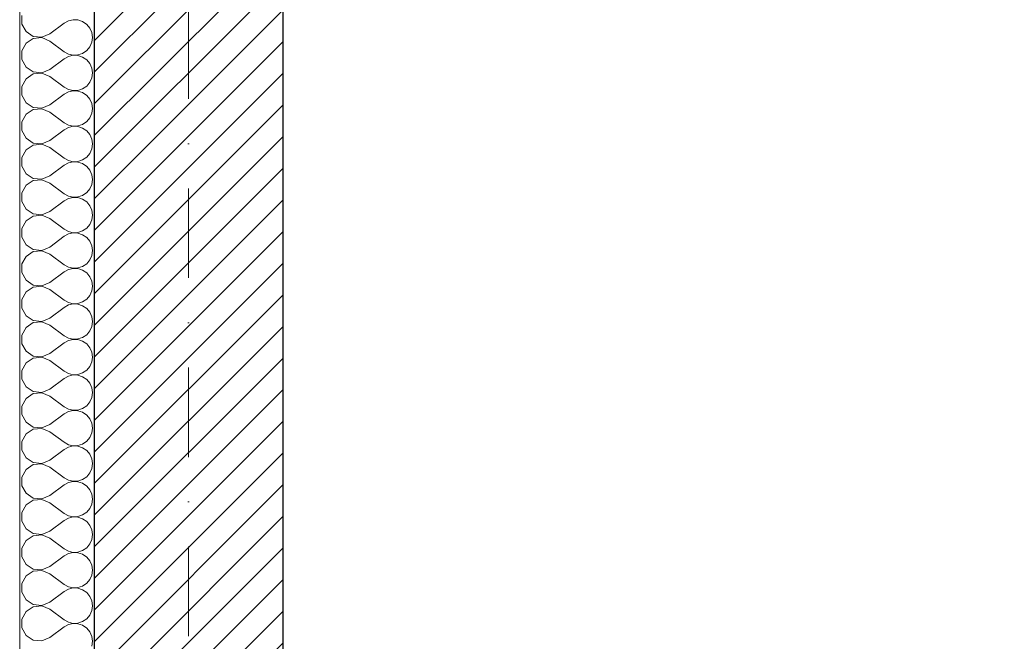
# Model space of a CAD drawing. Header units: millimetres. Extents: x 172139 to 266886, y 89525 to 138225.
# Tile 17 of 72: x 179075 to 181057, y 119214 to 120464. Entities that reach past the tile are written whole.
import ezdxf

# ---------------------------------------------------------------- set-up
doc = ezdxf.new("R2010")
doc.units = ezdxf.units.MM
doc.header["$MEASUREMENT"] = 0
doc.linetypes.add('Kropki i Kreski', pattern=[360, 180, -90, 0, -90])
for name, color, linetype in [('Konstrukcja - Siatki mod', 7, 'Continuous'), ('KR_INW', 7, 'Continuous'), ('NAPIS_SODON', 7, 'Continuous')]:
    doc.layers.add(name, color=color, linetype=linetype)
doc.layers.add('Konstrukcja - Siatki mod_Nr_pióra__48', color=7, linetype='Continuous', lineweight=15, true_color=0xa80f02)
doc.layers.add('KR_INW_Nr_pióra__102', color=7, linetype='Continuous', lineweight=5, true_color=0xcccccc)
for name, color, linetype, lineweight in [('KR_INW_Nr_pióra__101', 252, 'Continuous', 5), ('KR_INW_Nr_pióra__27', 7, 'Continuous', 25), ('KR_INW_Nr_pióra__47', 7, 'Continuous', 15), ('NAPIS_SODON_Nr_pióra__1', 7, 'Continuous', 13)]:
    doc.layers.add(name, color=color, linetype=linetype, lineweight=lineweight)

# ---------------------------------------------------------------- blocks, each defined once
blk = doc.blocks.new('Strop_1', base_point=(179225, 121523.3))
at = {"layer": 'NAPIS_SODON_Nr_pióra__1', "linetype": 'Continuous', "flags": 128}
blk.add_lwpolyline([(179225, 121523.3), (179225.9, 107003.8), (250898.3, 107008.3), (250897.4, 121527.8)], close=True, dxfattribs=at)
blk = doc.blocks.new('*X134')
at = {"layer": 'KR_INW_Nr_pióra__102', "linetype": 'Continuous'}
for p, q in [((179079.7, 120473), (179079.7, 120455.6)), ((179173, 120461.9), (179164.4, 120457.1)), ((179182.6, 120464.1), (179173, 120461.9)), ((179192.4, 120463.7), (179182.6, 120464.1)), ((179201.8, 120460.5), (179192.4, 120463.7)), ((179079.7, 120455.6), (179088, 120440.3)), ((179135.8, 120435.7), (179164.4, 120457.1)), ((179209.9, 120454.9), (179201.8, 120460.5)), ((179216.2, 120447.3), (179209.9, 120454.9)), ((179220.2, 120438.3), (179216.2, 120447.3)), ((179088, 120440.3), (179102.4, 120430.6)), ((179102.4, 120426.5), (179088, 120416.9)), ((179102.4, 120430.6), (179119.8, 120429)), ((179119.8, 120428.2), (179102.4, 120426.5)), ((179119.8, 120429), (179135.8, 120435.7)), ((179135.8, 120421.4), (179119.8, 120428.2)), ((179221.5, 120428.6), (179220.2, 120438.3)), ((179220.2, 120418.8), (179221.5, 120428.6)), ((179088, 120416.9), (179079.7, 120401.6)), ((179135.8, 120421.4), (179164.4, 120400)), ((179201.8, 120396.6), (179209.9, 120402.2)), ((179209.9, 120402.2), (179216.2, 120409.8)), ((179216.2, 120409.8), (179220.2, 120418.8)), ((179079.7, 120401.6), (179079.7, 120384.2)), ((179079.7, 120384.2), (179088, 120368.8)), ((179135.8, 120364.3), (179164.4, 120385.7)), ((179164.4, 120400), (179173, 120395.2)), ((179173, 120390.5), (179164.4, 120385.7)), ((179173, 120395.2), (179182.6, 120393)), ((179182.6, 120392.7), (179173, 120390.5)), ((179182.6, 120393), (179192.4, 120393.5)), ((179192.4, 120392.2), (179182.6, 120392.7)), ((179192.4, 120393.5), (179201.8, 120396.6)), ((179201.8, 120389.1), (179192.4, 120392.2)), ((179209.9, 120383.5), (179201.8, 120389.1)), ((179216.2, 120375.9), (179209.9, 120383.5)), ((179088, 120368.8), (179102.4, 120359.2)), ((179119.8, 120357.6), (179135.8, 120364.3)), ((179220.2, 120366.9), (179216.2, 120375.9)), ((179221.5, 120357.1), (179220.2, 120366.9)), ((179088, 120345.5), (179079.7, 120330.1)), ((179102.4, 120355.1), (179088, 120345.5)), ((179102.4, 120359.2), (179119.8, 120357.6)), ((179119.8, 120356.7), (179102.4, 120355.1)), ((179135.8, 120350), (179119.8, 120356.7)), ((179135.8, 120350), (179164.4, 120328.6)), ((179216.2, 120338.4), (179220.2, 120347.4)), ((179220.2, 120347.4), (179221.5, 120357.1)), ((179079.7, 120330.1), (179079.7, 120312.7)), ((179164.4, 120328.6), (179173, 120323.8)), ((179173, 120323.8), (179182.6, 120321.6)), ((179192.4, 120322.1), (179201.8, 120325.2)), ((179201.8, 120325.2), (179209.9, 120330.8)), ((179209.9, 120330.8), (179216.2, 120338.4)), ((179079.7, 120312.7), (179088, 120297.4)), ((179135.8, 120292.9), (179164.4, 120314.3)), ((179173, 120319.1), (179164.4, 120314.3)), ((179182.6, 120321.3), (179173, 120319.1)), ((179182.6, 120321.6), (179192.4, 120322.1)), ((179192.4, 120320.8), (179182.6, 120321.3)), ((179201.8, 120317.7), (179192.4, 120320.8)), ((179209.9, 120312.1), (179201.8, 120317.7)), ((179216.2, 120304.5), (179209.9, 120312.1)), ((179220.2, 120295.5), (179216.2, 120304.5)), ((179088, 120297.4), (179102.4, 120287.8)), ((179102.4, 120283.7), (179088, 120274)), ((179102.4, 120287.8), (179119.8, 120286.1)), ((179119.8, 120285.3), (179102.4, 120283.7)), ((179119.8, 120286.1), (179135.8, 120292.9)), ((179135.8, 120278.6), (179119.8, 120285.3)), ((179221.5, 120285.7), (179220.2, 120295.5)), ((179220.2, 120276), (179221.5, 120285.7)), ((179088, 120274), (179079.7, 120258.7)), ((179135.8, 120278.6), (179164.4, 120257.1)), ((179209.9, 120259.4), (179216.2, 120266.9)), ((179216.2, 120266.9), (179220.2, 120276)), ((179079.7, 120258.7), (179079.7, 120241.3)), ((179164.4, 120257.1), (179173, 120252.4)), ((179173, 120247.6), (179164.4, 120242.9)), ((179173, 120252.4), (179182.6, 120250.1)), ((179182.6, 120249.9), (179173, 120247.6)), ((179182.6, 120250.1), (179192.4, 120250.6)), ((179192.4, 120249.4), (179182.6, 120249.9)), ((179192.4, 120250.6), (179201.8, 120253.8)), ((179201.8, 120246.2), (179192.4, 120249.4)), ((179201.8, 120253.8), (179209.9, 120259.4)), ((179209.9, 120240.6), (179201.8, 120246.2)), ((179079.7, 120241.3), (179088, 120226)), ((179088, 120226), (179102.4, 120216.3)), ((179135.8, 120221.4), (179164.4, 120242.9)), ((179216.2, 120233.1), (179209.9, 120240.6)), ((179220.2, 120224), (179216.2, 120233.1)), ((179221.5, 120214.3), (179220.2, 120224)), ((179102.4, 120212.2), (179088, 120202.6)), ((179102.4, 120216.3), (179119.8, 120214.7)), ((179119.8, 120213.9), (179102.4, 120212.2)), ((179119.8, 120214.7), (179135.8, 120221.4)), ((179135.8, 120207.1), (179119.8, 120213.9)), ((179135.8, 120207.1), (179164.4, 120185.7)), ((179216.2, 120195.5), (179220.2, 120204.5)), ((179220.2, 120204.5), (179221.5, 120214.3)), ((179088, 120202.6), (179079.7, 120187.3)), ((179079.7, 120187.3), (179079.7, 120169.9)), ((179164.4, 120185.7), (179173, 120180.9)), ((179201.8, 120182.3), (179209.9, 120187.9)), ((179209.9, 120187.9), (179216.2, 120195.5)), ((179079.7, 120169.9), (179088, 120154.5)), ((179135.8, 120150), (179164.4, 120171.4)), ((179173, 120176.2), (179164.4, 120171.4)), ((179173, 120180.9), (179182.6, 120178.7)), ((179182.6, 120178.4), (179173, 120176.2)), ((179182.6, 120178.7), (179192.4, 120179.2)), ((179192.4, 120177.9), (179182.6, 120178.4)), ((179192.4, 120179.2), (179201.8, 120182.3)), ((179201.8, 120174.8), (179192.4, 120177.9)), ((179209.9, 120169.2), (179201.8, 120174.8)), ((179216.2, 120161.6), (179209.9, 120169.2)), ((179088, 120154.5), (179102.4, 120144.9)), ((179102.4, 120144.9), (179119.8, 120143.3)), ((179119.8, 120143.3), (179135.8, 120150)), ((179220.2, 120152.6), (179216.2, 120161.6)), ((179221.5, 120142.9), (179220.2, 120152.6)), ((179088, 120131.2), (179079.7, 120115.8)), ((179102.4, 120140.8), (179088, 120131.2)), ((179119.8, 120142.4), (179102.4, 120140.8)), ((179135.8, 120135.7), (179119.8, 120142.4)), ((179135.8, 120135.7), (179164.4, 120114.3)), ((179216.2, 120124.1), (179220.2, 120133.1)), ((179220.2, 120133.1), (179221.5, 120142.9)), ((179079.7, 120115.8), (179079.7, 120098.4)), ((179164.4, 120114.3), (179173, 120109.5)), ((179173, 120104.8), (179164.4, 120100)), ((179173, 120109.5), (179182.6, 120107.3)), ((179182.6, 120107), (179173, 120104.8)), ((179182.6, 120107.3), (179192.4, 120107.8)), ((179192.4, 120106.5), (179182.6, 120107)), ((179192.4, 120107.8), (179201.8, 120110.9)), ((179201.8, 120103.4), (179192.4, 120106.5)), ((179201.8, 120110.9), (179209.9, 120116.5)), ((179209.9, 120116.5), (179216.2, 120124.1)), ((179079.7, 120098.4), (179088, 120083.1)), ((179135.8, 120078.6), (179164.4, 120100)), ((179209.9, 120097.8), (179201.8, 120103.4)), ((179216.2, 120090.2), (179209.9, 120097.8)), ((179220.2, 120081.2), (179216.2, 120090.2)), ((179088, 120083.1), (179102.4, 120073.5)), ((179102.4, 120069.4), (179088, 120059.7)), ((179102.4, 120073.5), (179119.8, 120071.8)), ((179119.8, 120071), (179102.4, 120069.4)), ((179119.8, 120071.8), (179135.8, 120078.6)), ((179135.8, 120064.3), (179119.8, 120071)), ((179221.5, 120071.4), (179220.2, 120081.2)), ((179220.2, 120061.7), (179221.5, 120071.4)), ((179088, 120059.7), (179079.7, 120044.4)), ((179135.8, 120064.3), (179164.4, 120042.9)), ((179201.8, 120039.5), (179209.9, 120045.1)), ((179209.9, 120045.1), (179216.2, 120052.7)), ((179216.2, 120052.7), (179220.2, 120061.7)), ((179079.7, 120044.4), (179079.7, 120027)), ((179079.7, 120027), (179088, 120011.7)), ((179135.8, 120007.1), (179164.4, 120028.6)), ((179164.4, 120042.9), (179173, 120038.1)), ((179173, 120033.3), (179164.4, 120028.6)), ((179173, 120038.1), (179182.6, 120035.9)), ((179182.6, 120035.6), (179173, 120033.3)), ((179182.6, 120035.9), (179192.4, 120036.3)), ((179192.4, 120035.1), (179182.6, 120035.6)), ((179192.4, 120036.3), (179201.8, 120039.5)), ((179201.8, 120031.9), (179192.4, 120035.1)), ((179209.9, 120026.4), (179201.8, 120031.9)), ((179216.2, 120018.8), (179209.9, 120026.4)), ((179088, 120011.7), (179102.4, 120002.1)), ((179119.8, 120000.4), (179135.8, 120007.1)), ((179220.2, 120009.8), (179216.2, 120018.8)), ((179221.5, 120000), (179220.2, 120009.8)), ((179088, 119988.3), (179079.7, 119973)), ((179102.4, 119997.9), (179088, 119988.3)), ((179102.4, 120002.1), (179119.8, 120000.4)), ((179119.8, 119999.6), (179102.4, 119997.9)), ((179135.8, 119992.9), (179119.8, 119999.6)), ((179135.8, 119992.9), (179164.4, 119971.4)), ((179216.2, 119981.2), (179220.2, 119990.2)), ((179220.2, 119990.2), (179221.5, 120000)), ((179079.7, 119973), (179079.7, 119955.6)), ((179164.4, 119971.4), (179173, 119966.7)), ((179173, 119966.7), (179182.6, 119964.4)), ((179192.4, 119964.9), (179201.8, 119968.1)), ((179201.8, 119968.1), (179209.9, 119973.6)), ((179209.9, 119973.6), (179216.2, 119981.2)), ((179079.7, 119955.6), (179088, 119940.3)), ((179135.8, 119935.7), (179164.4, 119957.1)), ((179173, 119961.9), (179164.4, 119957.1)), ((179182.6, 119964.1), (179173, 119961.9)), ((179182.6, 119964.4), (179192.4, 119964.9)), ((179192.4, 119963.7), (179182.6, 119964.1)), ((179201.8, 119960.5), (179192.4, 119963.7)), ((179209.9, 119954.9), (179201.8, 119960.5)), ((179216.2, 119947.3), (179209.9, 119954.9)), ((179220.2, 119938.3), (179216.2, 119947.3)), ((179088, 119940.3), (179102.4, 119930.6)), ((179102.4, 119926.5), (179088, 119916.9)), ((179102.4, 119930.6), (179119.8, 119929)), ((179119.8, 119928.2), (179102.4, 119926.5)), ((179119.8, 119929), (179135.8, 119935.7)), ((179135.8, 119921.4), (179119.8, 119928.2)), ((179221.5, 119928.6), (179220.2, 119938.3)), ((179220.2, 119918.8), (179221.5, 119928.6)), ((179088, 119916.9), (179079.7, 119901.6)), ((179135.8, 119921.4), (179164.4, 119900)), ((179209.9, 119902.2), (179216.2, 119909.8)), ((179216.2, 119909.8), (179220.2, 119918.8)), ((179079.7, 119901.6), (179079.7, 119884.2)), ((179164.4, 119900), (179173, 119895.2)), ((179173, 119890.5), (179164.4, 119885.7)), ((179173, 119895.2), (179182.6, 119893)), ((179182.6, 119892.7), (179173, 119890.5)), ((179182.6, 119893), (179192.4, 119893.5)), ((179192.4, 119892.2), (179182.6, 119892.7)), ((179192.4, 119893.5), (179201.8, 119896.6)), ((179201.8, 119889.1), (179192.4, 119892.2)), ((179201.8, 119896.6), (179209.9, 119902.2)), ((179209.9, 119883.5), (179201.8, 119889.1)), ((179079.7, 119884.2), (179088, 119868.8)), ((179088, 119868.8), (179102.4, 119859.2)), ((179135.8, 119864.3), (179164.4, 119885.7)), ((179216.2, 119875.9), (179209.9, 119883.5)), ((179220.2, 119866.9), (179216.2, 119875.9)), ((179221.5, 119857.1), (179220.2, 119866.9)), ((179102.4, 119855.1), (179088, 119845.5)), ((179102.4, 119859.2), (179119.8, 119857.6)), ((179119.8, 119856.7), (179102.4, 119855.1)), ((179119.8, 119857.6), (179135.8, 119864.3)), ((179135.8, 119850), (179119.8, 119856.7)), ((179135.8, 119850), (179164.4, 119828.6)), ((179216.2, 119838.4), (179220.2, 119847.4)), ((179220.2, 119847.4), (179221.5, 119857.1)), ((179088, 119845.5), (179079.7, 119830.1)), ((179079.7, 119830.1), (179079.7, 119812.7)), ((179164.4, 119828.6), (179173, 119823.8)), ((179201.8, 119825.2), (179209.9, 119830.8)), ((179209.9, 119830.8), (179216.2, 119838.4)), ((179079.7, 119812.7), (179088, 119797.4)), ((179135.8, 119792.9), (179164.4, 119814.3)), ((179173, 119819.1), (179164.4, 119814.3)), ((179173, 119823.8), (179182.6, 119821.6)), ((179182.6, 119821.3), (179173, 119819.1)), ((179182.6, 119821.6), (179192.4, 119822.1)), ((179192.4, 119820.8), (179182.6, 119821.3)), ((179192.4, 119822.1), (179201.8, 119825.2)), ((179201.8, 119817.7), (179192.4, 119820.8)), ((179209.9, 119812.1), (179201.8, 119817.7)), ((179216.2, 119804.5), (179209.9, 119812.1)), ((179088, 119797.4), (179102.4, 119787.8)), ((179102.4, 119787.8), (179119.8, 119786.1)), ((179119.8, 119786.1), (179135.8, 119792.9)), ((179220.2, 119795.5), (179216.2, 119804.5)), ((179221.5, 119785.7), (179220.2, 119795.5)), ((179088, 119774), (179079.7, 119758.7)), ((179102.4, 119783.7), (179088, 119774)), ((179119.8, 119785.3), (179102.4, 119783.7)), ((179135.8, 119778.6), (179119.8, 119785.3)), ((179135.8, 119778.6), (179164.4, 119757.1)), ((179216.2, 119766.9), (179220.2, 119776)), ((179220.2, 119776), (179221.5, 119785.7)), ((179079.7, 119758.7), (179079.7, 119741.3)), ((179164.4, 119757.1), (179173, 119752.4)), ((179173, 119752.4), (179182.6, 119750.1)), ((179182.6, 119749.9), (179173, 119747.6)), ((179182.6, 119750.1), (179192.4, 119750.6)), ((179192.4, 119749.4), (179182.6, 119749.9)), ((179192.4, 119750.6), (179201.8, 119753.8)), ((179201.8, 119746.2), (179192.4, 119749.4)), ((179201.8, 119753.8), (179209.9, 119759.4)), ((179209.9, 119759.4), (179216.2, 119766.9)), ((179079.7, 119741.3), (179088, 119726)), ((179135.8, 119721.4), (179164.4, 119742.9)), ((179173, 119747.6), (179164.4, 119742.9)), ((179209.9, 119740.6), (179201.8, 119746.2)), ((179216.2, 119733.1), (179209.9, 119740.6)), ((179220.2, 119724), (179216.2, 119733.1)), ((179088, 119726), (179102.4, 119716.3)), ((179102.4, 119712.2), (179088, 119702.6)), ((179102.4, 119716.3), (179119.8, 119714.7)), ((179119.8, 119713.9), (179102.4, 119712.2)), ((179119.8, 119714.7), (179135.8, 119721.4)), ((179135.8, 119707.1), (179119.8, 119713.9)), ((179221.5, 119714.3), (179220.2, 119724)), ((179220.2, 119704.5), (179221.5, 119714.3)), ((179088, 119702.6), (179079.7, 119687.3)), ((179135.8, 119707.1), (179164.4, 119685.7)), ((179209.9, 119687.9), (179216.2, 119695.5)), ((179216.2, 119695.5), (179220.2, 119704.5)), ((179079.7, 119687.3), (179079.7, 119669.9)), ((179079.7, 119669.9), (179088, 119654.5)), ((179135.8, 119650), (179164.4, 119671.4)), ((179164.4, 119685.7), (179173, 119680.9)), ((179173, 119676.2), (179164.4, 119671.4)), ((179173, 119680.9), (179182.6, 119678.7)), ((179182.6, 119678.4), (179173, 119676.2)), ((179182.6, 119678.7), (179192.4, 119679.2)), ((179192.4, 119677.9), (179182.6, 119678.4)), ((179192.4, 119679.2), (179201.8, 119682.3)), ((179201.8, 119674.8), (179192.4, 119677.9)), ((179201.8, 119682.3), (179209.9, 119687.9)), ((179209.9, 119669.2), (179201.8, 119674.8)), ((179216.2, 119661.6), (179209.9, 119669.2)), ((179088, 119654.5), (179102.4, 119644.9)), ((179119.8, 119643.3), (179135.8, 119650)), ((179220.2, 119652.6), (179216.2, 119661.6)), ((179221.5, 119642.9), (179220.2, 119652.6)), ((179088, 119631.2), (179079.7, 119615.8)), ((179102.4, 119640.8), (179088, 119631.2)), ((179102.4, 119644.9), (179119.8, 119643.3)), ((179119.8, 119642.4), (179102.4, 119640.8)), ((179135.8, 119635.7), (179119.8, 119642.4)), ((179135.8, 119635.7), (179164.4, 119614.3)), ((179216.2, 119624.1), (179220.2, 119633.1)), ((179220.2, 119633.1), (179221.5, 119642.9)), ((179079.7, 119615.8), (179079.7, 119598.4)), ((179164.4, 119614.3), (179173, 119609.5)), ((179173, 119609.5), (179182.6, 119607.3)), ((179192.4, 119607.8), (179201.8, 119610.9)), ((179201.8, 119610.9), (179209.9, 119616.5)), ((179209.9, 119616.5), (179216.2, 119624.1)), ((179079.7, 119598.4), (179088, 119583.1)), ((179135.8, 119578.6), (179164.4, 119600)), ((179173, 119604.8), (179164.4, 119600)), ((179182.6, 119607), (179173, 119604.8)), ((179182.6, 119607.3), (179192.4, 119607.8)), ((179192.4, 119606.5), (179182.6, 119607)), ((179201.8, 119603.4), (179192.4, 119606.5)), ((179209.9, 119597.8), (179201.8, 119603.4)), ((179216.2, 119590.2), (179209.9, 119597.8)), ((179220.2, 119581.2), (179216.2, 119590.2)), ((179088, 119583.1), (179102.4, 119573.5)), ((179102.4, 119569.4), (179088, 119559.7)), ((179102.4, 119573.5), (179119.8, 119571.8)), ((179119.8, 119571), (179102.4, 119569.4)), ((179119.8, 119571.8), (179135.8, 119578.6)), ((179135.8, 119564.3), (179119.8, 119571)), ((179221.5, 119571.4), (179220.2, 119581.2)), ((179220.2, 119561.7), (179221.5, 119571.4)), ((179088, 119559.7), (179079.7, 119544.4)), ((179135.8, 119564.3), (179164.4, 119542.9)), ((179209.9, 119545.1), (179216.2, 119552.7)), ((179216.2, 119552.7), (179220.2, 119561.7)), ((179079.7, 119544.4), (179079.7, 119527)), ((179164.4, 119542.9), (179173, 119538.1)), ((179173, 119533.3), (179164.4, 119528.6)), ((179173, 119538.1), (179182.6, 119535.9)), ((179182.6, 119535.6), (179173, 119533.3)), ((179182.6, 119535.9), (179192.4, 119536.3)), ((179192.4, 119535.1), (179182.6, 119535.6)), ((179192.4, 119536.3), (179201.8, 119539.5)), ((179201.8, 119531.9), (179192.4, 119535.1)), ((179201.8, 119539.5), (179209.9, 119545.1)), ((179209.9, 119526.4), (179201.8, 119531.9)), ((179079.7, 119527), (179088, 119511.7)), ((179088, 119511.7), (179102.4, 119502.1)), ((179135.8, 119507.1), (179164.4, 119528.6)), ((179216.2, 119518.8), (179209.9, 119526.4)), ((179220.2, 119509.8), (179216.2, 119518.8)), ((179102.4, 119497.9), (179088, 119488.3)), ((179102.4, 119502.1), (179119.8, 119500.4)), ((179119.8, 119499.6), (179102.4, 119497.9)), ((179119.8, 119500.4), (179135.8, 119507.1)), ((179135.8, 119492.9), (179119.8, 119499.6)), ((179135.8, 119492.9), (179164.4, 119471.4)), ((179216.2, 119481.2), (179220.2, 119490.2)), ((179221.5, 119500), (179220.2, 119509.8)), ((179220.2, 119490.2), (179221.5, 119500)), ((179088, 119488.3), (179079.7, 119473)), ((179079.7, 119473), (179079.7, 119455.6)), ((179164.4, 119471.4), (179173, 119466.7)), ((179201.8, 119468.1), (179209.9, 119473.6)), ((179209.9, 119473.6), (179216.2, 119481.2)), ((179079.7, 119455.6), (179088, 119440.3)), ((179135.8, 119435.7), (179164.4, 119457.1)), ((179173, 119461.9), (179164.4, 119457.1)), ((179173, 119466.7), (179182.6, 119464.4)), ((179182.6, 119464.1), (179173, 119461.9)), ((179182.6, 119464.4), (179192.4, 119464.9)), ((179192.4, 119463.7), (179182.6, 119464.1)), ((179192.4, 119464.9), (179201.8, 119468.1)), ((179201.8, 119460.5), (179192.4, 119463.7)), ((179209.9, 119454.9), (179201.8, 119460.5)), ((179216.2, 119447.3), (179209.9, 119454.9)), ((179088, 119440.3), (179102.4, 119430.6)), ((179119.8, 119429), (179135.8, 119435.7)), ((179220.2, 119438.3), (179216.2, 119447.3)), ((179221.5, 119428.6), (179220.2, 119438.3)), ((179088, 119416.9), (179079.7, 119401.6)), ((179102.4, 119426.5), (179088, 119416.9)), ((179102.4, 119430.6), (179119.8, 119429)), ((179119.8, 119428.2), (179102.4, 119426.5)), ((179135.8, 119421.4), (179119.8, 119428.2)), ((179135.8, 119421.4), (179164.4, 119400)), ((179216.2, 119409.8), (179220.2, 119418.8)), ((179220.2, 119418.8), (179221.5, 119428.6)), ((179079.7, 119401.6), (179079.7, 119384.2)), ((179164.4, 119400), (179173, 119395.2)), ((179173, 119395.2), (179182.6, 119393)), ((179182.6, 119392.7), (179173, 119390.5)), ((179182.6, 119393), (179192.4, 119393.5)), ((179192.4, 119392.2), (179182.6, 119392.7)), ((179192.4, 119393.5), (179201.8, 119396.6)), ((179201.8, 119389.1), (179192.4, 119392.2)), ((179201.8, 119396.6), (179209.9, 119402.2)), ((179209.9, 119402.2), (179216.2, 119409.8)), ((179079.7, 119384.2), (179088, 119368.8)), ((179135.8, 119364.3), (179164.4, 119385.7)), ((179173, 119390.5), (179164.4, 119385.7)), ((179209.9, 119383.5), (179201.8, 119389.1)), ((179216.2, 119375.9), (179209.9, 119383.5)), ((179220.2, 119366.9), (179216.2, 119375.9)), ((179088, 119368.8), (179102.4, 119359.2)), ((179102.4, 119355.1), (179088, 119345.5)), ((179102.4, 119359.2), (179119.8, 119357.6)), ((179119.8, 119356.7), (179102.4, 119355.1)), ((179119.8, 119357.6), (179135.8, 119364.3)), ((179135.8, 119350), (179119.8, 119356.7)), ((179221.5, 119357.1), (179220.2, 119366.9)), ((179220.2, 119347.4), (179221.5, 119357.1)), ((179088, 119345.5), (179079.7, 119330.1)), ((179135.8, 119350), (179164.4, 119328.6)), ((179209.9, 119330.8), (179216.2, 119338.4)), ((179216.2, 119338.4), (179220.2, 119347.4)), ((179079.7, 119330.1), (179079.7, 119312.7)), ((179079.7, 119312.7), (179088, 119297.4)), ((179135.8, 119292.9), (179164.4, 119314.3)), ((179164.4, 119328.6), (179173, 119323.8)), ((179173, 119319.1), (179164.4, 119314.3)), ((179173, 119323.8), (179182.6, 119321.6)), ((179182.6, 119321.3), (179173, 119319.1)), ((179182.6, 119321.6), (179192.4, 119322.1)), ((179192.4, 119320.8), (179182.6, 119321.3)), ((179192.4, 119322.1), (179201.8, 119325.2)), ((179201.8, 119317.7), (179192.4, 119320.8)), ((179201.8, 119325.2), (179209.9, 119330.8)), ((179209.9, 119312.1), (179201.8, 119317.7)), ((179216.2, 119304.5), (179209.9, 119312.1)), ((179088, 119297.4), (179102.4, 119287.8)), ((179119.8, 119286.1), (179135.8, 119292.9)), ((179220.2, 119295.5), (179216.2, 119304.5)), ((179221.5, 119285.7), (179220.2, 119295.5)), ((179088, 119274), (179079.7, 119258.7)), ((179102.4, 119283.7), (179088, 119274)), ((179102.4, 119287.8), (179119.8, 119286.1)), ((179119.8, 119285.3), (179102.4, 119283.7)), ((179135.8, 119278.6), (179119.8, 119285.3)), ((179135.8, 119278.6), (179164.4, 119257.1)), ((179216.2, 119266.9), (179220.2, 119276)), ((179220.2, 119276), (179221.5, 119285.7)), ((179079.7, 119258.7), (179079.7, 119241.3)), ((179164.4, 119257.1), (179173, 119252.4)), ((179173, 119252.4), (179182.6, 119250.1)), ((179192.4, 119250.6), (179201.8, 119253.8)), ((179201.8, 119253.8), (179209.9, 119259.4)), ((179209.9, 119259.4), (179216.2, 119266.9)), ((179079.7, 119241.3), (179088, 119226)), ((179135.8, 119221.4), (179164.4, 119242.9)), ((179173, 119247.6), (179164.4, 119242.9)), ((179182.6, 119249.9), (179173, 119247.6)), ((179182.6, 119250.1), (179192.4, 119250.6)), ((179192.4, 119249.4), (179182.6, 119249.9)), ((179201.8, 119246.2), (179192.4, 119249.4)), ((179209.9, 119240.6), (179201.8, 119246.2)), ((179216.2, 119233.1), (179209.9, 119240.6)), ((179220.2, 119224), (179216.2, 119233.1)), ((179088, 119226), (179102.4, 119216.3)), ((179102.4, 119216.3), (179119.8, 119214.7)), ((179119.8, 119214.7), (179135.8, 119221.4)), ((179221.5, 119214.3), (179220.2, 119224)), ((179220.2, 119204.5), (179221.5, 119214.3))]:
    blk.add_line(p, q, dxfattribs=at)
blk = doc.blocks.new('Ściana_2', base_point=(179075.1, 121675.6))
at = {"layer": 'KR_INW_Nr_pióra__101', "linetype": 'Continuous'}
h = blk.add_hatch(dxfattribs=at)
h.set_pattern_fill('Cegła_licówka', color=256, style=0, pattern_type=2)
h.set_pattern_definition([(45, (0, 0), (-31.819804, 31.819804), [])])
h.paths.add_polyline_path([(179225.1, 121525.6), (179225.1, 114715.8), (179290.1, 114715.8), (179405.1, 114715.8), (179605.1, 114715.8), (179605.1, 121145.6)])
at = {"layer": 'KR_INW_Nr_pióra__27', "linetype": 'Continuous'}
blk.add_line((179225.1, 121525.6), (179225.1, 114715.8), dxfattribs=at)
at = {"layer": 'KR_INW_Nr_pióra__27', "linetype": 'Continuous', "flags": 128}
blk.add_lwpolyline([(179605.1, 118350.7), (179605.1, 121145.6)], dxfattribs=at)
at = {"layer": 'KR_INW_Nr_pióra__47', "linetype": 'Continuous', "flags": 128}
blk.add_lwpolyline([(179075.1, 121675.6), (179075.1, 114715.8)], dxfattribs=at)
at = {"layer": 'KR_INW'}
blk.add_blockref('*X134', (0, 0), dxfattribs=at)
blk = doc.blocks.new('Standardowy znacznik siatki_2')
at = {"layer": 'Konstrukcja - Siatki mod_Nr_pióra__48', "linetype": 'Kropki i Kreski'}
blk.add_line((1000, 0), (16187.8, 0), dxfattribs=at)

msp = doc.modelspace()

# ---------------------------------------------------------------- block references
at = {"layer": 'Konstrukcja - Siatki mod', "color": 8, "linetype": 'Continuous', "lineweight": 13, "zscale": 1000, "rotation": 270}
msp.add_blockref('Standardowy znacznik siatki_2', (179415.1, 122925.3), dxfattribs=at)
at = {"layer": 'KR_INW'}
msp.add_blockref('Ściana_2', (179075.1, 121675.6), dxfattribs=at)
at = {"layer": 'NAPIS_SODON', "linetype": 'Continuous'}
msp.add_blockref('Strop_1', (179225, 121523.3), dxfattribs=at)

doc.saveas('drawing.dxf')
